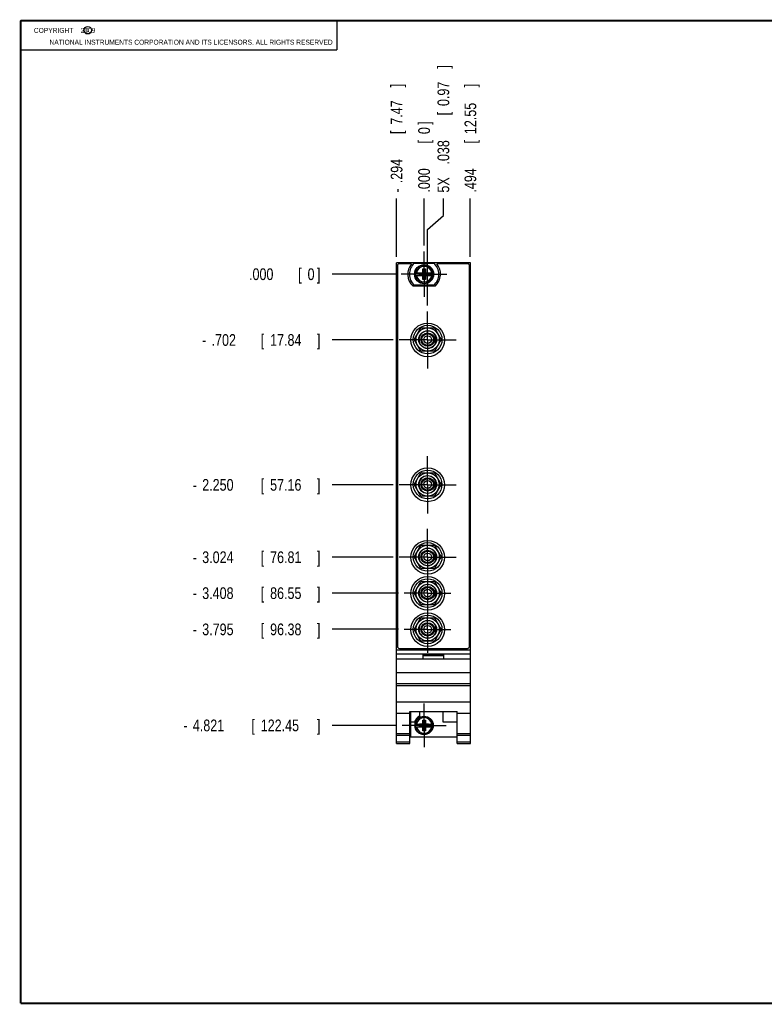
# Model space of a CAD drawing. Header units: inches. Extents: x 0.2 to 16.8, y 0.1 to 10.8.
# Tile 1 of 11: x 0.2 to 8.2, y 0.2 to 10.8. Entities that reach past the tile are written whole.
import ezdxf

# ---------------------------------------------------------------- set-up
doc = ezdxf.new("R2010")
doc.units = ezdxf.units.IN
doc.header["$LTSCALE"] = 0.935
doc.header["$MEASUREMENT"] = 0
doc.linetypes.add('CENTER', pattern=[0.6, 0.375, -0.075, 0.075, -0.075])
doc.layers.get('0').update_dxf_attribs({"linetype": 'CONTINUOUS'})
doc.layers.add('DEFAULT_1', color=7, linetype='CENTER')
doc.layers.add('DIMENSIONS', color=7, linetype='CONTINUOUS')
doc.styles.get("Standard").update_dxf_attribs({"font": 'txt', "width": 0.8})
doc.dimstyles.new('DIMSTYLE_1', dxfattribs={"dimtxt": 0.125, "dimasz": 0.18, "dimexe": 0.18, "dimexo": 0.0625, "dimgap": 0.09, "dimtad": 0, "dimtih": 1, "dimtoh": 1, "dimdec": 3, "dimzin": 4, "dimdsep": 46, "dimtxsty": 'STANDARD', "dimblk": '_FILLED', "dimblk1": '_FILLED', "dimblk2": '_FILLED', "dimcen": 0.09, "dimadec": 0, "dimazin": 0, "dimtp": 0.005, "dimtm": 0.005, "dimtfac": 1, "dimtdec": 3, "dimtofl": 0, "dimtmove": 0, "dimatfit": 3, "dimldrblk": '_FILLED', "dimfxl": 1, "dimtolj": 1, "dimtzin": 4, "dimarcsym": 0})

# ---------------------------------------------------------------- blocks, each defined once
blk = doc.blocks.new('*D3')
at = {"layer": 'DIMENSIONS', "color": 2, "linetype": 'CONTINUOUS'}
blk.add_line((4.229, 7.347), (3.577, 7.347), dxfattribs=at)
at = {"layer": 'DIMENSIONS', "color": 2, "linetype": 'CONTINUOUS', "width": 0.8}
for s, p in [('.702', (2.289, 7.284)), ('[', (2.814, 7.284)), ('17.84', (2.914, 7.284)), (']', (3.414, 7.284)), ('-', (2.189, 7.284))]:
    blk.add_text(s, height=0.125, dxfattribs=at).set_placement(p)
blk = doc.blocks.new('_FILLED')
at = {"color": 0, "linetype": 'BYBLOCK'}
blk.add_solid([(0, 0), (-1, 0.174), (-1, -0.174)], dxfattribs=at)
blk = doc.blocks.new('*D4')
at = {"layer": 'DIMENSIONS', "color": 2, "linetype": 'CONTINUOUS'}
blk.add_line((4.229, 5.799), (3.577, 5.799), dxfattribs=at)
at = {"layer": 'DIMENSIONS', "color": 2, "linetype": 'CONTINUOUS', "width": 0.8}
for s, p in [('-', (2.089, 5.736)), ('2.250', (2.189, 5.736)), ('[', (2.814, 5.736)), ('57.16', (2.914, 5.736)), (']', (3.414, 5.736))]:
    blk.add_text(s, height=0.125, dxfattribs=at).set_placement(p)
blk = doc.blocks.new('*D5')
at = {"layer": 'DIMENSIONS', "color": 2, "linetype": 'CONTINUOUS'}
blk.add_line((4.229, 5.025), (3.577, 5.025), dxfattribs=at)
at = {"layer": 'DIMENSIONS', "color": 2, "linetype": 'CONTINUOUS', "width": 0.8}
for s, p in [('3.024', (2.189, 4.963)), ('[', (2.814, 4.963)), ('76.81', (2.914, 4.963)), (']', (3.414, 4.963)), ('-', (2.089, 4.963))]:
    blk.add_text(s, height=0.125, dxfattribs=at).set_placement(p)
blk = doc.blocks.new('*D6')
at = {"layer": 'DIMENSIONS', "color": 2, "linetype": 'CONTINUOUS'}
blk.add_line((4.285, 4.642), (3.577, 4.642), dxfattribs=at)
at = {"layer": 'DIMENSIONS', "color": 2, "linetype": 'CONTINUOUS', "width": 0.8}
for s, p in [('-', (2.089, 4.579)), ('3.408', (2.189, 4.579)), ('[', (2.814, 4.579)), ('86.55', (2.914, 4.579)), (']', (3.414, 4.579))]:
    blk.add_text(s, height=0.125, dxfattribs=at).set_placement(p)
blk = doc.blocks.new('*D7')
at = {"layer": 'DIMENSIONS', "color": 2, "linetype": 'CONTINUOUS'}
blk.add_line((4.285, 4.255), (3.577, 4.255), dxfattribs=at)
at = {"layer": 'DIMENSIONS', "color": 2, "linetype": 'CONTINUOUS', "width": 0.8}
for s, p in [('3.795', (2.189, 4.192)), ('[', (2.814, 4.192)), ('96.38', (2.914, 4.192)), (']', (3.414, 4.192)), ('-', (2.089, 4.192))]:
    blk.add_text(s, height=0.125, dxfattribs=at).set_placement(p)
blk = doc.blocks.new('*D8')
at = {"layer": 'DIMENSIONS', "color": 2, "linetype": 'CONTINUOUS'}
blk.add_line((4.262, 3.228), (3.577, 3.228), dxfattribs=at)
at = {"layer": 'DIMENSIONS', "color": 2, "linetype": 'CONTINUOUS', "width": 0.8}
for s, p in [('4.821', (2.089, 3.166)), ('[', (2.714, 3.166)), ('122.45', (2.814, 3.166)), (']', (3.414, 3.166)), ('-', (1.989, 3.166))]:
    blk.add_text(s, height=0.125, dxfattribs=at).set_placement(p)
blk = doc.blocks.new('*D9')
at = {"layer": 'DIMENSIONS', "color": 2, "linetype": 'CONTINUOUS'}
blk.add_line((4.252, 8.049), (3.577, 8.049), dxfattribs=at)
at = {"layer": 'DIMENSIONS', "color": 2, "linetype": 'CONTINUOUS', "width": 0.8}
for s, p in [('.000', (2.689, 7.987)), ('[', (3.214, 7.987)), ('0', (3.314, 7.987)), (']', (3.414, 7.987))]:
    blk.add_text(s, height=0.125, dxfattribs=at).set_placement(p)
blk = doc.blocks.new('*D10')
at = {"layer": 'DIMENSIONS', "color": 2, "linetype": 'CONTINUOUS'}
for p, q in [((4.764, 8.678), (4.764, 8.859)), ((4.596, 8.526), (4.764, 8.678)), ((4.596, 7.714), (4.596, 8.526))]:
    blk.add_line(p, q, dxfattribs=at)
at = {"layer": 'DIMENSIONS', "color": 2, "linetype": 'CONTINUOUS', "width": 0.8}
for s, p in [(']', (4.827, 10.246)), ('0.97', (4.827, 9.846)), ('[', (4.827, 9.746)), ('.038', (4.827, 9.221)), ('5X ', (4.827, 8.921))]:
    blk.add_text(s, height=0.125, rotation=90, dxfattribs=at).set_placement(p)
blk = doc.blocks.new('*D11')
at = {"layer": 'DIMENSIONS', "color": 2, "linetype": 'CONTINUOUS'}
blk.add_line((4.264, 8.234), (4.264, 8.859), dxfattribs=at)
at = {"layer": 'DIMENSIONS', "color": 2, "linetype": 'CONTINUOUS', "width": 0.8}
for s, p in [(']', (4.327, 10.046)), ('7.47', (4.327, 9.646)), ('[', (4.327, 9.546)), ('.294', (4.327, 9.021)), ('-', (4.327, 8.921))]:
    blk.add_text(s, height=0.125, rotation=90, dxfattribs=at).set_placement(p)
blk = doc.blocks.new('*D12')
at = {"layer": 'DIMENSIONS', "color": 2, "linetype": 'CONTINUOUS'}
blk.add_line((5.052, 8.234), (5.052, 8.859), dxfattribs=at)
at = {"layer": 'DIMENSIONS', "color": 2, "linetype": 'CONTINUOUS', "width": 0.8}
for s, p in [(']', (5.115, 10.046)), ('12.55', (5.115, 9.546)), ('[', (5.115, 9.446)), ('.494', (5.115, 8.921))]:
    blk.add_text(s, height=0.125, rotation=90, dxfattribs=at).set_placement(p)
blk = doc.blocks.new('*D13')
at = {"layer": 'DIMENSIONS', "color": 2, "linetype": 'CONTINUOUS'}
blk.add_line((4.558, 8.355), (4.558, 8.859), dxfattribs=at)
at = {"layer": 'DIMENSIONS', "color": 2, "linetype": 'CONTINUOUS', "width": 0.8}
for s, p in [(']', (4.621, 9.646)), ('0', (4.621, 9.546)), ('[', (4.621, 9.446)), ('.000', (4.621, 8.921))]:
    blk.add_text(s, height=0.125, rotation=90, dxfattribs=at).set_placement(p)

msp = doc.modelspace()

# ---------------------------------------------------------------- linework, layer by layer
at = {"color": 2, "linetype": 'CONTINUOUS'}
for p, q in [((0.25, 10.7586), (3.625, 10.7586)), ((0.25, 10.7586), (0.25, 10.4456)), ((3.625, 10.7586), (3.625, 10.4456)), ((0.25, 10.4456), (3.625, 10.4456))]:
    msp.add_line(p, q, dxfattribs=at)
at = {"color": 7, "linetype": 'CONTINUOUS'}
for p, q in [((4.2643, 3.0334), (4.2643, 8.1713)), ((5.0523, 8.1713), (4.2643, 8.1713)), ((4.2743, 8.1413), (4.2743, 4.0713)), ((4.4238, 8.1613), (4.2943, 8.1613)), ((4.4545, 8.1678), (4.662, 8.1678)), ((4.5445, 7.9922), (4.572, 8.1064)), ((4.5445, 8.0631), (4.5445, 8.1064)), ((4.572, 7.9922), (4.5445, 8.1064)), ((4.5445, 8.1064), (4.572, 8.1064)), ((4.572, 8.1064), (4.572, 8.0631)), ((5.0223, 8.1613), (4.6927, 8.1613)), ((5.0423, 4.0713), (5.0423, 8.1413)), ((5.0523, 3.0334), (5.0523, 8.1713)), ((4.4636, 8.0631), (4.5465, 8.0631)), ((4.4636, 8.0355), (4.5465, 8.0355)), ((4.5097, 8.0376), (4.5097, 8.061)), ((4.5097, 8.0376), (4.6068, 8.061)), ((4.5465, 8.061), (4.5097, 8.061)), ((4.5097, 8.061), (4.6068, 8.0376)), ((4.5097, 8.0376), (4.5465, 8.0376)), ((4.5445, 7.9922), (4.5445, 8.0355)), ((4.5465, 8.0631), (4.5465, 8.061)), ((4.5465, 8.0376), (4.57, 8.061)), ((4.57, 8.0376), (4.5465, 8.061)), ((4.5465, 8.0355), (4.5465, 8.0376)), ((4.57, 8.0631), (4.57, 8.061)), ((4.57, 8.0631), (4.6529, 8.0631)), ((4.6068, 8.061), (4.57, 8.061)), ((4.57, 8.0355), (4.57, 8.0376)), ((4.57, 8.0376), (4.6068, 8.0376)), ((4.57, 8.0355), (4.6529, 8.0355)), ((4.572, 8.0355), (4.572, 7.9922)), ((4.6068, 8.0376), (4.6068, 8.061)), ((4.6765, 7.9203), (4.44, 7.9203)), ((4.662, 7.9308), (4.4545, 7.9308)), ((4.572, 7.9922), (4.5445, 7.9922)), ((4.4519, 7.3506), (4.5241, 7.4756)), ((4.5241, 7.4756), (4.6684, 7.4756)), ((4.6684, 7.4756), (4.7406, 7.3506)), ((4.6768, 7.3972), (4.6768, 7.3041)), ((4.5241, 7.2256), (4.4519, 7.3506)), ((4.7406, 7.3506), (4.6684, 7.2256)), ((4.6684, 7.2256), (4.5241, 7.2256)), ((4.4517, 5.8026), (4.5239, 5.9276)), ((4.5239, 5.9276), (4.6682, 5.9276)), ((4.6682, 5.9276), (4.7404, 5.8026)), ((4.5239, 5.6776), (4.4517, 5.8026)), ((4.7404, 5.8026), (4.6682, 5.6776)), ((4.6765, 5.8492), (4.6765, 5.7561)), ((4.6682, 5.6776), (4.5239, 5.6776)), ((4.4519, 5.0286), (4.5241, 5.1536)), ((4.5241, 5.1536), (4.6684, 5.1536)), ((4.6684, 5.1536), (4.7406, 5.0286)), ((4.6768, 5.0752), (4.6768, 4.9821)), ((4.5241, 4.9036), (4.4519, 5.0286)), ((4.7406, 5.0286), (4.6684, 4.9036)), ((4.6684, 4.9036), (4.5241, 4.9036)), ((4.4519, 4.6416), (4.5241, 4.7666)), ((4.5241, 4.7666), (4.6684, 4.7666)), ((4.6684, 4.7666), (4.7406, 4.6416)), ((4.5241, 4.5166), (4.4519, 4.6416)), ((4.7406, 4.6416), (4.6684, 4.5166)), ((4.6768, 4.6882), (4.6768, 4.5951)), ((4.6684, 4.5166), (4.5241, 4.5166)), ((4.4519, 4.2546), (4.5241, 4.3796)), ((4.5241, 4.3796), (4.6684, 4.3796)), ((4.6684, 4.3796), (4.7406, 4.2546)), ((4.5241, 4.1296), (4.4519, 4.2546)), ((4.7406, 4.2546), (4.6684, 4.1296)), ((4.6768, 4.3012), (4.6768, 4.2081)), ((4.6684, 4.1296), (4.5241, 4.1296)), ((4.2643, 4.0354), (5.0523, 4.0354)), ((4.2943, 4.0513), (5.0223, 4.0513)), ((4.2643, 3.9924), (5.0523, 3.9924)), ((5.0523, 3.9354), (4.2643, 3.9354)), ((4.5483, 3.9824), (4.7683, 3.9824)), ((4.5483, 3.9354), (4.5483, 3.9824)), ((4.5483, 3.9754), (4.7683, 3.9754)), ((4.7683, 3.9354), (4.7683, 3.9824)), ((4.2643, 3.7954), (5.0523, 3.7954)), ((4.2643, 3.6754), (5.0523, 3.6754)), ((4.2643, 3.6558), (5.0523, 3.6558)), ((4.2643, 3.4801), (5.0523, 3.4801)), ((4.4063, 3.3756), (4.9103, 3.3756)), ((4.4063, 3.0334), (4.4063, 3.3756)), ((4.4123, 3.3756), (4.4123, 3.1064)), ((4.5093, 3.3756), (4.5093, 3.3257)), ((4.7593, 3.3756), (4.7593, 3.2664)), ((4.9103, 3.0334), (4.9103, 3.3756)), ((4.2643, 3.3604), (4.4063, 3.3604)), ((4.4123, 3.2664), (4.4561, 3.2664)), ((4.5445, 3.2855), (4.572, 3.2855)), ((4.572, 3.1713), (4.5445, 3.2855)), ((4.5445, 3.2421), (4.5445, 3.2855)), ((4.5445, 3.1713), (4.572, 3.2855)), ((4.572, 3.2855), (4.572, 3.2421)), ((4.7593, 3.2664), (4.9103, 3.2664)), ((4.9103, 3.3604), (5.0523, 3.3604)), ((4.4636, 3.2421), (4.5465, 3.2421)), ((4.4636, 3.2146), (4.5465, 3.2146)), ((4.5097, 3.2167), (4.6068, 3.2401)), ((4.5465, 3.2401), (4.5097, 3.2401)), ((4.5097, 3.2401), (4.6068, 3.2167)), ((4.5097, 3.2167), (4.5097, 3.2401)), ((4.5097, 3.2167), (4.5465, 3.2167)), ((4.5445, 3.1713), (4.5445, 3.2146)), ((4.572, 3.1713), (4.5445, 3.1713)), ((4.5465, 3.2421), (4.5465, 3.2401)), ((4.57, 3.2167), (4.5465, 3.2401)), ((4.5465, 3.2167), (4.57, 3.2401)), ((4.5465, 3.2146), (4.5465, 3.2167)), ((4.57, 3.2421), (4.6529, 3.2421)), ((4.57, 3.2421), (4.57, 3.2401)), ((4.6068, 3.2401), (4.57, 3.2401)), ((4.57, 3.2167), (4.6068, 3.2167)), ((4.57, 3.2146), (4.57, 3.2167)), ((4.57, 3.2146), (4.6529, 3.2146)), ((4.572, 3.2146), (4.572, 3.1713)), ((4.6068, 3.2167), (4.6068, 3.2401)), ((4.2643, 3.1434), (4.4063, 3.1434)), ((4.2643, 3.1241), (4.4063, 3.1241)), ((4.2643, 3.0513), (4.4063, 3.0513)), ((4.4123, 3.1064), (4.9103, 3.1064)), ((4.9103, 3.1434), (5.0523, 3.1434)), ((4.9103, 3.1241), (5.0523, 3.1241)), ((4.9103, 3.0513), (5.0523, 3.0513)), ((4.2643, 3.0334), (4.4063, 3.0334)), ((4.9103, 3.0334), (5.0523, 3.0334))]:
    msp.add_line(p, q, dxfattribs=at)
at = {"color": 7, "linetype": 'CONTINUOUS', "const_width": 0.02}
for points in [[(0.25, 10.7586), (0.25, 0.2586)], [(16.75, 10.7586), (0.25, 10.7586)], [(0.25, 0.2586), (16.75, 0.2586)]]:
    msp.add_lwpolyline(points, dxfattribs=at)
at = {"color": 2, "linetype": 'CONTINUOUS'}
msp.add_circle((0.9659, 10.6562), 0.0403, dxfattribs=at)
at = {"color": 7, "linetype": 'CONTINUOUS'}
for centre, radius in [((4.5583, 8.0493), 0.1025), ((4.5583, 8.0493), 0.098), ((4.5963, 7.3469), 0.18), ((4.5963, 7.3506), 0.153), ((4.5963, 7.3506), 0.124), ((4.5963, 7.3506), 0.095), ((4.5963, 7.3506), 0.0715), ((4.5963, 7.3506), 0.0625), ((4.5963, 7.3506), 0.041), ((4.5963, 5.7989), 0.18), ((4.596, 5.8026), 0.153), ((4.596, 5.8026), 0.124), ((4.596, 5.8026), 0.095), ((4.596, 5.8026), 0.0715), ((4.596, 5.8026), 0.0625), ((4.596, 5.8026), 0.041), ((4.5963, 5.0253), 0.18), ((4.5963, 5.0286), 0.153), ((4.5963, 5.0286), 0.124), ((4.5963, 5.0286), 0.095), ((4.5963, 5.0286), 0.0715), ((4.5963, 5.0286), 0.0625), ((4.5963, 5.0286), 0.041), ((4.5963, 4.6383), 0.18), ((4.5963, 4.6416), 0.153), ((4.5963, 4.6416), 0.124), ((4.5963, 4.6416), 0.095), ((4.5963, 4.6416), 0.0715), ((4.5963, 4.6416), 0.0625), ((4.5963, 4.6416), 0.041), ((4.5963, 4.2513), 0.18), ((4.5963, 4.2546), 0.153), ((4.5963, 4.2546), 0.124), ((4.5963, 4.2546), 0.095), ((4.5963, 4.2546), 0.0715), ((4.5963, 4.2546), 0.0625), ((4.5963, 4.2546), 0.041), ((4.5583, 3.2284), 0.098)]:
    msp.add_circle(centre, radius, dxfattribs=at)
for centre, radius, start, end in [((4.2943, 8.1413), 0.02, 90, 180), ((4.5583, 8.0493), 0.175, 140.20818, 227.4886), ((4.5583, 8.0493), 0.1575, 131.20295, 228.79705), ((4.5583, 8.0493), 0.1575, 311.20295, 48.79705), ((4.5583, 8.0493), 0.175, 312.5114, 39.79182), ((5.0223, 8.1413), 0.02, 0, 90), ((4.5583, 8.0493), 0.0956, 171.71661, 188.28339), ((4.5583, 8.0493), 0.0956, 351.71661, 8.28339), ((4.5963, 7.3506), 0.093, 30.0497, 329.9503), ((4.596, 5.8026), 0.093, 30.0497, 329.9503), ((4.5963, 5.0286), 0.093, 30.0497, 329.9503), ((4.5963, 4.6416), 0.093, 30.0497, 329.9503), ((4.5963, 4.2546), 0.093, 30.0497, 329.9503), ((4.2943, 4.0713), 0.02, 180, 270), ((5.0223, 4.0713), 0.02, 270, 360), ((4.5583, 3.2284), 0.109, 116.71426, 159.59683), ((4.5583, 3.2284), 0.0956, 171.71661, 188.28339), ((4.5583, 3.2284), 0.0956, 351.71661, 8.28339)]:
    msp.add_arc(centre, radius, start, end, dxfattribs=at)
at = {"color": 9, "linetype": 'CONTINUOUS'}
for centre, radius, start, end in [((4.5583, 8.0493), 0.0947, 8.36374, 171.63626), ((4.5583, 8.0493), 0.0832, 9.53359, 170.46641), ((4.5583, 8.0493), 0.0947, 188.36374, 351.63626), ((4.5583, 8.0493), 0.0832, 189.53359, 350.46641), ((4.5583, 3.2284), 0.0947, 8.36374, 171.63626), ((4.5583, 3.2284), 0.0832, 9.53359, 170.46641), ((4.5583, 3.2284), 0.0947, 188.36374, 351.63626), ((4.5583, 3.2284), 0.0832, 189.53359, 350.46641)]:
    msp.add_arc(centre, radius, start, end, dxfattribs=at)
at = {"layer": 'DEFAULT_1', "color": 7, "linetype": 'CENTER'}
for p, q in [((4.5583, 8.0493), (4.5583, 8.2928)), ((4.5583, 8.0493), (4.3148, 8.0493)), ((4.5583, 8.0493), (4.5583, 7.8058)), ((4.5583, 8.0493), (4.8018, 8.0493)), ((4.5963, 7.3469), (4.5963, 7.6519)), ((4.5963, 7.3469), (4.2913, 7.3469)), ((4.5963, 7.3469), (4.5963, 7.0419)), ((4.5963, 7.3469), (4.9013, 7.3469)), ((4.5963, 5.7989), (4.5963, 6.1039)), ((4.5963, 5.7989), (4.2913, 5.7989)), ((4.5963, 5.7989), (4.5963, 5.4939)), ((4.5963, 5.7989), (4.9013, 5.7989)), ((4.5963, 5.0253), (4.5963, 5.3303)), ((4.5963, 5.0253), (4.2913, 5.0253)), ((4.5963, 5.0253), (4.9013, 5.0253)), ((4.5963, 5.0253), (4.5963, 4.7203)), ((4.5963, 4.6416), (4.3473, 4.6416)), ((4.5963, 4.6416), (4.5963, 4.7203)), ((4.5963, 4.6416), (4.8453, 4.6416)), ((4.5963, 4.6416), (4.5963, 4.3926)), ((4.5963, 4.2546), (4.5963, 4.3926)), ((4.5963, 4.2546), (4.3473, 4.2546)), ((4.5963, 4.2546), (4.8453, 4.2546)), ((4.5963, 4.2546), (4.5963, 4.0056)), ((4.5583, 3.2284), (4.5583, 3.4624)), ((4.5583, 3.2284), (4.3243, 3.2284)), ((4.5583, 3.2284), (4.7923, 3.2284)), ((4.5583, 3.2284), (4.5583, 2.9944))]:
    msp.add_line(p, q, dxfattribs=at)

# ---------------------------------------------------------------- texts
at = {"color": 2, "linetype": 'CONTINUOUS', "width": 0.8}
for s, p in [('c', (0.946, 10.6363)), ('NATIONAL INSTRUMENTS CORPORATION AND ITS LICENSORS. ALL RIGHTS RESERVED', (0.5583, 10.5016))]:
    msp.add_text(s, height=0.053, dxfattribs=at).set_placement(p)
at = {"color": 2, "linetype": 'CONTINUOUS', "insert": (0.3125, 10.6805), "char_height": 0.053, "width": 0.8904, "attachment_point": 1}
msp.add_mtext('    COPYRIGHT    2009', dxfattribs=at)

# ---------------------------------------------------------------- dimensions: what is measured, and where the dimension line sits
at = {"layer": 'DIMENSIONS', "color": 2, "linetype": 'CONTINUOUS'}
for feature_location, offset, dtype, origin, text, picture, middle in [((4.5963, 7.7144), (0.168, 1.1444), 0, (4.5583, 8.2928), '5X <>', '*D10', (4.7642, 9.6338)), ((4.2643, 8.2338), (0, 0.625), 1, (4.5583, 8.2928), '-<>', '*D11', (4.2643, 9.5338)), ((4.2618, 3.2284), (-0.685, 0), 0, (4.3148, 8.0493), '-<>', '*D8', (2.7518, 3.2284)), ((4.2288, 5.7989), (-0.652, 0), 0, (4.3148, 8.0493), '-<>', '*D4', (2.8018, 5.7989)), ((4.2288, 5.0253), (-0.652, 0), 0, (4.3148, 8.0493), '-<>', '*D5', (2.8018, 5.0253)), ((4.2848, 4.6416), (-0.708, 0), 0, (4.3148, 8.0493), '-<>', '*D6', (2.8018, 4.6416)), ((4.2848, 4.2546), (-0.708, 0), 0, (4.3148, 8.0493), '-<>', '*D7', (2.8018, 4.2546)), ((4.2288, 7.3469), (-0.652, 0), 0, (4.3148, 8.0493), '-<>', '*D3', (2.8518, 7.3469))]:
    dim = msp.add_ordinate_dim(feature_location=feature_location, offset=offset, dtype=dtype, origin=origin, text=text, dimstyle='DIMSTYLE_1', dxfattribs=at)
    dim.commit()
    dim.dimension.update_dxf_attribs({"geometry": picture, "text_midpoint": middle})
for feature_location, offset, dtype, origin, picture, middle in [((5.0523, 8.2338), (0, 0.625), 1, (4.5583, 8.2928), '*D12', (5.0523, 9.5338)), ((4.558256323, 8.3552774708), (0, 0.5035), 1, (4.558256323, 8.2927774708), '*D13', (4.558256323, 9.3337774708)), ((4.252256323, 8.0492774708), (-0.6755, 0), 0, (4.314756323, 8.0492774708), '*D9', (3.101756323, 8.0492774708))]:
    dim = msp.add_ordinate_dim(feature_location=feature_location, offset=offset, dtype=dtype, origin=origin, dimstyle='DIMSTYLE_1', dxfattribs=at)
    dim.commit()
    dim.dimension.update_dxf_attribs({"geometry": picture, "text_midpoint": middle})

doc.saveas('drawing.dxf')
